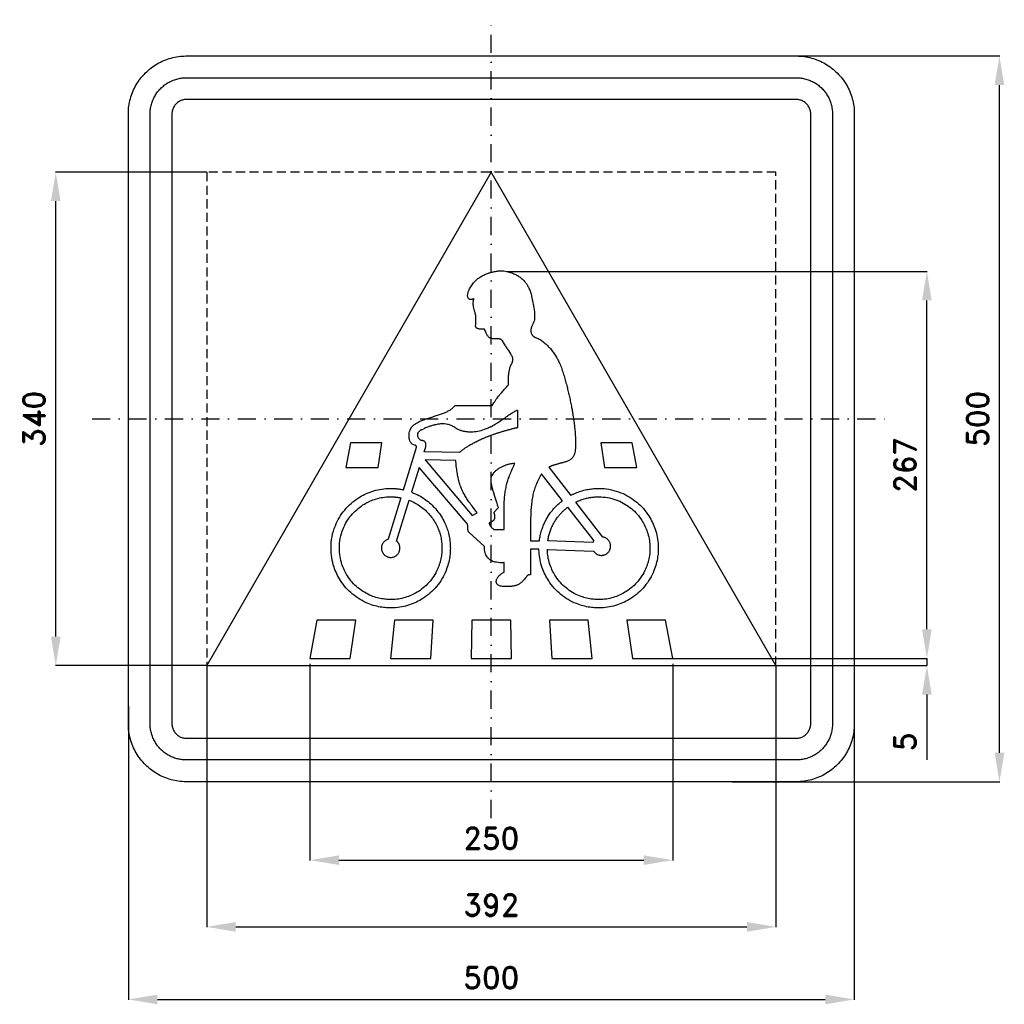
# Model space of a CAD drawing. Header units: millimetres. Extents: x -325 to 353, y -403 to 275.
import ezdxf

# ---------------------------------------------------------------- set-up
doc = ezdxf.new("R2010")
doc.units = ezdxf.units.MM
doc.header["$LTSCALE"] = 5
doc.linetypes.add('ČERCHOVANÁX2', pattern=[2, 1, -0.5, 0, -0.5])
doc.linetypes.add('ČÁRKOVANÁX2', pattern=[1.5, 1, -0.5])
doc.layers.add('Kóty', color=2, linetype='Continuous')
doc.layers.add('Značka', color=7, linetype='Continuous')
doc.styles.get("Standard").update_dxf_attribs({"font": 'romand.shx', "height": 15})
doc.dimstyles.get("Standard").update_dxf_attribs({"dimtxt": 15, "dimasz": 20, "dimexe": 0.18, "dimexo": 0.0625, "dimgap": 7.5, "dimtad": 1, "dimdec": 0, "dimzin": 0, "dimdsep": 46, "dimtxsty": 'Standard', "dimcen": 0.09, "dimadec": 0, "dimazin": 0, "dimtfac": 1, "dimtdec": 0, "dimtofl": 0, "dimtmove": 0, "dimatfit": 3, "dimfxl": 1, "dimtolj": 1, "dimtzin": 0, "dimarcsym": 0})

# ---------------------------------------------------------------- blocks, each defined once
blk = doc.blocks.new('*D0')
at = {"layer": 'Defpoints', "color": 0, "transparency": 16777216}
for p in [(151.8, 250), (350, 250), (165.85, -250)]:
    blk.add_point(p, dxfattribs=at)
at = {"layer": 'Kóty', "color": 0, "lineweight": -2, "transparency": 16777216}
for p, q in [((151.86, 250), (350.18, 250)), ((350, -230), (350, 230)), ((165.91, -250), (350.18, -250))]:
    blk.add_line(p, q, dxfattribs=at)
at = {"layer": 'Kóty', "color": 0, "transparency": 16777216}
for points in [[(346.67, 230), (353.33, 230), (350, 250)], [(346.67, -230), (353.33, -230), (350, -250)]]:
    blk.add_solid(points, dxfattribs=at)
at = {"layer": 'Kóty', "color": 0, "transparency": 16777216, "insert": (335, 0), "char_height": 15, "attachment_point": 5, "rotation": 90}
blk.add_mtext('\\A1;500', dxfattribs=at)
blk = doc.blocks.new('*D1')
at = {"layer": 'Defpoints', "color": 0, "transparency": 16777216}
for p in [(-300, 170), (-196, 170), (-196, -170)]:
    blk.add_point(p, dxfattribs=at)
at = {"layer": 'Kóty', "color": 0, "lineweight": -2, "transparency": 16777216}
for p, q in [((-196.06, 170), (-300.18, 170)), ((-300, -150), (-300, 150)), ((-196.06, -170), (-300.18, -170))]:
    blk.add_line(p, q, dxfattribs=at)
at = {"layer": 'Kóty', "color": 0, "transparency": 16777216}
for points in [[(-303.33, 150), (-296.67, 150), (-300, 170)], [(-303.33, -150), (-296.67, -150), (-300, -170)]]:
    blk.add_solid(points, dxfattribs=at)
at = {"layer": 'Kóty', "color": 0, "transparency": 16777216, "insert": (-315, 0), "char_height": 15, "attachment_point": 5, "rotation": 90}
blk.add_mtext('\\A1;340', dxfattribs=at)
blk = doc.blocks.new('*D2')
at = {"layer": 'Defpoints', "color": 0, "transparency": 16777216}
for p in [(147.8, -165), (196, -170), (300, -170)]:
    blk.add_point(p, dxfattribs=at)
at = {"layer": 'Kóty', "color": 0, "lineweight": -2, "transparency": 16777216}
for p, q in [((300, -145), (300, -125)), ((147.86, -165), (300.18, -165)), ((196.06, -170), (300.18, -170)), ((300, -190), (300, -235))]:
    blk.add_line(p, q, dxfattribs=at)
at = {"layer": 'Kóty', "color": 0, "transparency": 16777216}
for points in [[(296.67, -145), (303.33, -145), (300, -165)], [(296.67, -190), (303.33, -190), (300, -170)]]:
    blk.add_solid(points, dxfattribs=at)
at = {"layer": 'Kóty', "color": 0, "transparency": 16777216, "insert": (285, -222.5), "char_height": 15, "attachment_point": 5, "rotation": 90}
blk.add_mtext('\\A1;5', dxfattribs=at)
blk = doc.blocks.new('*D3')
at = {"layer": 'Defpoints', "color": 0, "transparency": 16777216}
for p in [(-196, -170), (196.06, -170), (196.06, -350)]:
    blk.add_point(p, dxfattribs=at)
at = {"layer": 'Kóty', "color": 0, "lineweight": -2, "transparency": 16777216}
for p, q in [((-196, -170.06), (-196, -350.18)), ((196.06, -170.06), (196.06, -350.18)), ((-176, -350), (176.06, -350))]:
    blk.add_line(p, q, dxfattribs=at)
at = {"layer": 'Kóty', "color": 0, "transparency": 16777216}
for points in [[(-176, -346.67), (-176, -353.33), (-196, -350)], [(176.06, -346.67), (176.06, -353.33), (196.06, -350)]]:
    blk.add_solid(points, dxfattribs=at)
at = {"layer": 'Kóty', "color": 0, "transparency": 16777216, "insert": (0.03, -335), "char_height": 15, "attachment_point": 5}
blk.add_mtext('\\A1;392', dxfattribs=at)
blk = doc.blocks.new('*D4')
at = {"layer": 'Defpoints', "color": 0, "transparency": 16777216}
for p in [(-250, -197.83), (250, -210), (250, -400)]:
    blk.add_point(p, dxfattribs=at)
at = {"layer": 'Kóty', "color": 0, "lineweight": -2, "transparency": 16777216}
for p, q in [((-250, -197.89), (-250, -400.18)), ((250, -210.06), (250, -400.18)), ((-230, -400), (230, -400))]:
    blk.add_line(p, q, dxfattribs=at)
at = {"layer": 'Kóty', "color": 0, "transparency": 16777216}
for points in [[(-230, -396.67), (-230, -403.33), (-250, -400)], [(230, -396.67), (230, -403.33), (250, -400)]]:
    blk.add_solid(points, dxfattribs=at)
at = {"layer": 'Kóty', "color": 0, "transparency": 16777216, "insert": (0, -385), "char_height": 15, "attachment_point": 5}
blk.add_mtext('\\A1;500', dxfattribs=at)
blk = doc.blocks.new('*D5')
at = {"layer": 'Defpoints', "color": 0, "transparency": 16777216}
for p in [(10.53, 101.6), (300, 101.6), (125, -165)]:
    blk.add_point(p, dxfattribs=at)
at = {"layer": 'Kóty', "color": 0, "lineweight": -2, "transparency": 16777216}
for p, q in [((10.59, 101.6), (300.18, 101.6)), ((300, -145), (300, 81.6)), ((125.06, -165), (300.18, -165))]:
    blk.add_line(p, q, dxfattribs=at)
at = {"layer": 'Kóty', "color": 0, "transparency": 16777216}
for points in [[(296.67, 81.6), (303.33, 81.6), (300, 101.6)], [(296.67, -145), (303.33, -145), (300, -165)]]:
    blk.add_solid(points, dxfattribs=at)
at = {"layer": 'Kóty', "color": 0, "transparency": 16777216, "insert": (285, -31.7), "char_height": 15, "attachment_point": 5, "rotation": 90}
blk.add_mtext('\\A1;267', dxfattribs=at)
blk = doc.blocks.new('*D6')
at = {"layer": 'Defpoints', "color": 0, "transparency": 16777216}
for p in [(-125, -168.65), (125, -168.65), (125, -304.03)]:
    blk.add_point(p, dxfattribs=at)
at = {"layer": 'Kóty', "color": 0, "lineweight": -2, "transparency": 16777216}
for p, q in [((-125, -168.71), (-125, -304.21)), ((125, -168.71), (125, -304.21)), ((-105, -304.03), (105, -304.03))]:
    blk.add_line(p, q, dxfattribs=at)
at = {"layer": 'Kóty', "color": 0, "transparency": 16777216}
for points in [[(-105, -300.7), (-105, -307.36), (-125, -304.03)], [(105, -300.7), (105, -307.36), (125, -304.03)]]:
    blk.add_solid(points, dxfattribs=at)
at = {"layer": 'Kóty', "color": 0, "transparency": 16777216, "insert": (0, -289.03), "char_height": 15, "attachment_point": 5}
blk.add_mtext('\\A1;250', dxfattribs=at)

msp = doc.modelspace()

# ---------------------------------------------------------------- linework, layer by layer
at = {"layer": 'Kóty'}
msp.add_lwpolyline([(300, -165), (300, -170)], dxfattribs=at)
at = {"layer": 'Značka', "color": 5}
for p, q in [((17.65, 5.84), (18.07, 6.04)), ((18.07, 6.04), (18.07, -6.02)), ((-25.22, -5.85), (-24.14, -6.49)), ((15.02, -6.76), (14.75, -6.83)), ((15.28, -6.69), (15.02, -6.76)), ((15.57, -6.62), (15.28, -6.69)), ((15.85, -6.56), (15.57, -6.62)), ((16.22, -6.47), (15.85, -6.56)), ((16.59, -6.38), (16.22, -6.47)), ((16.95, -6.3), (16.59, -6.38)), ((17.31, -6.21), (16.95, -6.3)), ((17.65, -6.13), (17.31, -6.21)), ((18.03, -6.03), (17.98, -6.05)), ((18.07, -6.02), (18.03, -6.03)), ((-48.26, -7.59), (-48.05, -7.5)), ((-48.05, -7.5), (-47.84, -7.4)), ((-47.84, -7.4), (-47.65, -7.32)), ((-47.65, -7.32), (-47.46, -7.24)), ((-47.46, -7.24), (-47.03, -7.05)), ((-47.03, -7.05), (-46.6, -6.86)), ((-5.39, -13.45), (-5.85, -13.65)), ((-4.93, -13.25), (-5.39, -13.45)), ((-4.47, -13.06), (-4.93, -13.25)), ((-3.36, -12.61), (-3.91, -12.83)), ((-2.93, -12.44), (-3.36, -12.61)), ((-2.5, -12.27), (-2.93, -12.44)), ((-2.16, -12.14), (-2.5, -12.27)), ((-1.82, -12), (-2.16, -12.14)), ((-1.39, -11.84), (-1.82, -12)), ((-0.95, -11.68), (-1.39, -11.84)), ((-0.52, -11.52), (-0.95, -11.68)), ((-0.09, -11.36), (-0.52, -11.52)), ((0.43, -11.17), (-0.09, -11.36)), ((0.95, -10.99), (0.43, -11.17)), ((1.38, -10.84), (0.95, -10.99)), ((1.82, -10.69), (1.38, -10.84)), ((2.16, -10.57), (1.82, -10.69)), ((2.51, -10.45), (2.16, -10.57)), ((2.95, -10.31), (2.51, -10.45)), ((3.39, -10.16), (2.95, -10.31)), ((3.82, -10.02), (3.39, -10.16)), ((4.26, -9.88), (3.82, -10.02)), ((4.78, -9.71), (4.26, -9.88)), ((5.31, -9.55), (4.78, -9.71)), ((5.84, -9.38), (5.31, -9.55)), ((6.37, -9.22), (5.84, -9.38)), ((6.8, -9.09), (6.37, -9.22)), ((7.22, -8.96), (6.8, -9.09)), ((7.75, -8.8), (7.22, -8.96)), ((8.29, -8.64), (7.75, -8.8)), ((8.82, -8.49), (8.29, -8.64)), ((9.35, -8.33), (8.82, -8.49)), ((9.99, -8.15), (9.35, -8.33)), ((10.63, -7.97), (9.99, -8.15)), ((11.03, -7.85), (10.63, -7.97)), ((11.44, -7.74), (11.03, -7.85)), ((11.76, -7.65), (11.44, -7.74)), ((12.08, -7.56), (11.76, -7.65)), ((12.48, -7.45), (12.08, -7.56)), ((12.89, -7.33), (12.48, -7.45)), ((13.29, -7.22), (12.89, -7.33)), ((13.69, -7.11), (13.29, -7.22)), ((14, -7.03), (13.69, -7.11)), ((14.3, -6.95), (14, -7.03)), ((14.42, -6.92), (14.3, -6.95)), ((14.54, -6.88), (14.42, -6.92)), ((14.6, -6.87), (14.54, -6.88)), ((14.66, -6.85), (14.6, -6.87)), ((14.7, -6.84), (14.66, -6.85)), ((14.75, -6.83), (14.7, -6.84)), ((-47.57, -14.91), (-47.74, -14.87)), ((-47.41, -14.94), (-47.57, -14.91)), ((-47.3, -14.96), (-47.41, -14.94)), ((-47.19, -14.99), (-47.3, -14.96)), ((-46.33, -22.69), (-45.2, -19.23)), ((-45.2, -19.23), (-45.18, -19.16)), ((-45.18, -19.16), (-45.16, -19.09)), ((-12.24, -16.79), (-12.71, -17.04)), ((-11.39, -16.33), (-11.77, -16.53)), ((-11.01, -16.13), (-11.39, -16.33)), ((-7.48, -14.38), (-7.94, -14.6)), ((-6.67, -14.01), (-7.03, -14.18)), ((-6.3, -13.85), (-6.67, -14.01)), ((-5.85, -13.65), (-6.3, -13.85)), ((-21.92, -23.17), (-46.33, -22.69)), ((-21.78, -23.05), (-21.92, -23.17))]:
    msp.add_line(p, q, dxfattribs=at)
at = {"layer": 'Značka', "color": 6, "linetype": 'ČERCHOVANÁX2', "ltscale": 2.5}
for points in [[(0, -275), (0, 275)], [(-275, 0), (275, 0)]]:
    msp.add_lwpolyline(points, dxfattribs=at)
at = {"layer": 'Značka', "color": 5}
for points in [[(-210, -250), (-210.16, -250), (-210.31, -250, -0.032179), (-215.48, -249.64, -0.035442), (-220.56, -248.58, -0.03627), (-225.46, -246.92, -0.034421), (-230.09, -244.59, -0.033723), (-234.4, -241.71, -0.034086), (-238.28, -238.28, -0.03421), (-241.72, -234.4, -0.03423), (-244.59, -230.09, -0.034042), (-246.91, -225.46, -0.033412), (-248.58, -220.56, -0.034127), (-249.65, -215.48, -0.036744), (-250, -210.31), (-250, -210.16), (-250, -210), (-250, 210), (-250, 210.16), (-250, 210.31, -0.032179), (-249.64, 215.48, -0.035444), (-248.58, 220.55, -0.036265), (-246.92, 225.46, -0.034417), (-244.59, 230.09, -0.033718), (-241.71, 234.4, -0.03408), (-238.28, 238.28, -0.034213), (-234.4, 241.72, -0.034222), (-230.09, 244.59, -0.034048), (-225.46, 246.91, -0.033405), (-220.56, 248.58, -0.034129), (-215.48, 249.65, -0.036741), (-210.31, 250), (-210.16, 250), (-210, 250), (210, 250), (210.16, 250), (210.31, 250, -0.032179), (215.48, 249.64, -0.035443), (220.55, 248.58, -0.036259), (225.46, 246.92, -0.034409), (230.09, 244.59, -0.033719), (234.4, 241.71, -0.034073), (238.28, 238.28, -0.034214), (241.72, 234.4, -0.034226), (244.59, 230.09, -0.03405), (246.91, 225.46, -0.033407), (248.58, 220.55, -0.034128), (249.65, 215.48, -0.036741), (250, 210.31), (250, 210.16), (250, 210), (250, -210), (250, -210.16), (250, -210.31, -0.032179), (249.64, -215.48, -0.035442), (248.58, -220.56, -0.036259), (246.92, -225.46, -0.034412), (244.59, -230.09, -0.033722), (241.71, -234.4, -0.034079), (238.28, -238.28, -0.034208), (234.4, -241.72, -0.034233), (230.09, -244.59, -0.034047), (225.46, -246.91, -0.033418), (220.55, -248.58, -0.034128), (215.48, -249.65, -0.036747), (210.31, -250), (210.16, -250), (210, -250), (-210, -250)], [(-210, -235), (-210.1, -235), (-210.2, -235, -0.032179), (-213.42, -234.77, -0.035442), (-216.6, -234.11, -0.036263), (-219.67, -233.08, -0.034415), (-222.56, -231.62, -0.033719), (-225.25, -229.82, -0.034085), (-227.68, -227.68, -0.034205), (-229.82, -225.25, -0.034229), (-231.62, -222.56, -0.034047), (-233.07, -219.66, -0.033413), (-234.11, -216.6, -0.034127), (-234.78, -213.42, -0.036746), (-235, -210.2), (-235, -210.1), (-235, -210), (-235, 210), (-235, 210.1), (-235, 210.2, -0.032179), (-234.77, 213.42, -0.035448), (-234.11, 216.6, -0.036268), (-233.08, 219.66, -0.034412), (-231.62, 222.56, -0.033722), (-229.82, 225.25, -0.034096), (-227.68, 227.68, -0.034188), (-225.25, 229.82, -0.034226), (-222.56, 231.62, -0.034026), (-219.66, 233.07, -0.033407), (-216.6, 234.11, -0.034138), (-213.42, 234.78, -0.036736), (-210.2, 235), (-210.1, 235), (-210, 235), (210, 235), (210.1, 235), (210.2, 235, -0.032198), (213.42, 234.77, -0.035437), (216.6, 234.11, -0.036248), (219.66, 233.08, -0.0344), (222.56, 231.62, -0.033726), (225.25, 229.82, -0.03409), (227.68, 227.68, -0.034192), (229.82, 225.25, -0.034225), (231.62, 222.56, -0.034034), (233.07, 219.66, -0.033413), (234.11, 216.6, -0.034141), (234.78, 213.42, -0.036734), (235, 210.2), (235, 210.1), (235, 210), (235, -210), (235, -210.1), (235, -210.2, -0.032198), (234.77, -213.42, -0.035432), (234.11, -216.6, -0.036246), (233.08, -219.67, -0.034408), (231.62, -222.56, -0.033723), (229.82, -225.25, -0.034081), (227.68, -227.68, -0.034214), (225.25, -229.82, -0.034229), (222.56, -231.62, -0.034047), (219.66, -233.07, -0.033418), (216.6, -234.11, -0.034127), (213.42, -234.78, -0.036739), (210.2, -235), (210.1, -235), (210, -235), (-210, -235)], [(-210, -220), (210, -220), (210.04, -220), (210.08, -220, 0.032183), (211.37, -219.91, 0.035447), (212.64, -219.65, 0.036274), (213.87, -219.23, 0.034414), (215.02, -218.65, 0.033745), (216.1, -217.93, 0.034097), (217.07, -217.07, 0.034187), (217.93, -216.1, 0.034206), (218.65, -215.02, 0.034029), (219.23, -213.87, 0.033462), (219.65, -212.64, 0.034127), (219.91, -211.37, 0.036765), (220, -210.08), (220, -210.04), (220, -210), (220, 210), (220, 210.04), (220, 210.08, 0.032183), (219.91, 211.37, 0.035493), (219.65, 212.64, 0.036297), (219.23, 213.87, 0.034425), (218.65, 215.02, 0.033754), (217.93, 216.1, 0.034097), (217.07, 217.07, 0.034211), (216.1, 217.93, 0.03418), (215.02, 218.65, 0.034014), (213.87, 219.23, 0.03347), (212.64, 219.65, 0.034124), (211.37, 219.91, 0.036764), (210.08, 220), (210.04, 220), (210, 220), (-210, 220), (-210.04, 220), (-210.08, 220), (-211.37, 219.91), (-212.64, 219.65, 0.036281), (-213.87, 219.23, 0.03442), (-215.02, 218.65, 0.033728), (-216.1, 217.93, 0.034077), (-217.07, 217.07, 0.034234), (-217.93, 216.1, 0.034204), (-218.65, 215.02, 0.034029), (-219.23, 213.87, 0.03342), (-219.65, 212.64, 0.034118), (-219.91, 211.37, 0.03674), (-220, 210.08), (-220, 210.04), (-220, 210), (-220, -210), (-220, -210.04), (-220, -210.08, 0.032174), (-219.91, -211.37, 0.035443), (-219.65, -212.64, 0.036265), (-219.23, -213.87, 0.034414), (-218.65, -215.02, 0.033719), (-217.93, -216.1, 0.034082), (-217.07, -217.07, 0.034218), (-216.1, -217.93, 0.034226), (-215.02, -218.65, 0.03405), (-213.87, -219.23, 0.033407), (-212.64, -219.65, 0.034128), (-211.37, -219.91, 0.036741), (-210.08, -220), (-210.04, -220), (-210, -220)], [(73.9, -47.93), (74.92, -47.95, -0.004774), (75.93, -47.98, -0.043309), (82.74, -48.85, -0.045822), (89.31, -50.92, -0.042867), (95.01, -53.72, -0.040659), (100.16, -57.43, -0.039746), (104.72, -61.82, -0.040815), (108.5, -66.87, -0.033062), (111, -71.33, -0.031692), (112.9, -76.08, -0.035589), (114.34, -81.5, -0.039768), (114.95, -87.06), (114.98, -88.07), (115, -89.09), (114.98, -90.11), (114.95, -91.12, -0.013551), (114.81, -93.12, -0.012667), (114.56, -95.11, -0.030239), (113.58, -99.89, -0.031622), (112.01, -104.52, -0.041538), (109.21, -110.22, -0.040816), (105.51, -115.39, -0.04042), (101.13, -119.96, -0.040913), (96.09, -123.74, -0.032966), (91.63, -126.24, -0.03176), (86.89, -128.15, -0.035721), (81.48, -129.59, -0.039876), (75.93, -130.2, -0.005782), (74.92, -130.23, -0.00193), (73.9, -130.25), (72.9, -130.23, -0.005297), (71.89, -130.2, -0.013477), (69.91, -130.06, -0.012585), (67.94, -129.82, -0.030046), (63.21, -128.85, -0.031415), (58.63, -127.31, -0.041258), (52.98, -124.56, -0.04049), (47.84, -120.91, -0.040067), (43.29, -116.6, -0.04048), (39.51, -111.62, -0.032575), (36.99, -107.23, -0.031358), (35.05, -102.55, -0.035247), (33.57, -97.21, -0.039372), (32.89, -91.72), (32.84, -90.72), (32.81, -89.71), (26.97, -89.71), (26.97, -107.37), (26.92, -107.37), (26.88, -107.37, 0.015259), (26.55, -107.38, 0.019132), (26.22, -107.42, 0.020685), (25.92, -107.48, 0.023447), (25.63, -107.56, 0.025964), (25.36, -107.66, 0.030404), (25.1, -107.8), (24.9, -107.92), (24.73, -108.07), (24.55, -108.25), (24.39, -108.45), (24.37, -108.48), (24.34, -108.52), (24.24, -108.65), (24.15, -108.78), (23.96, -109.02), (23.78, -109.26), (23.36, -109.81), (22.93, -110.36), (22.4, -111, -0.013165), (21.84, -111.62, -0.016499), (21.27, -112.19, -0.019765), (20.67, -112.71, -0.015178), (20.11, -113.13), (19.54, -113.52, -0.016225), (18.67, -114.07, -0.033919), (17.76, -114.52, -0.020184), (17.25, -114.72, -0.014892), (16.73, -114.88, -0.011427), (16.18, -115.01, -0.008882), (15.63, -115.13, -0.0084), (15.02, -115.23, -0.008273), (14.41, -115.32, -0.006693), (13.91, -115.38, -0.006464), (13.4, -115.43, -0.007747), (12.87, -115.46, -0.009886), (12.33, -115.47), (12.24, -115.47), (12.15, -115.47), (9.06, -115.47), (8.69, -115.47), (8.31, -115.46, -0.031614), (7, -115.33, -0.051115), (5.73, -114.98, -0.040204), (5.04, -114.68, -0.052573), (4.42, -114.25, -0.041784), (4.06, -113.89, -0.047321), (3.77, -113.48, -0.046192), (3.57, -113.05, -0.044612), (3.44, -112.59, -0.042603), (3.39, -112.1, -0.036465), (3.42, -111.61, -0.042219), (3.55, -110.95, -0.033964), (3.79, -110.31, -0.037955), (4.22, -109.49, -0.030991), (4.76, -108.73, -0.02935), (5.46, -107.95, -0.02493), (6.24, -107.24, -0.027965), (7.25, -106.49, -0.029834), (8.34, -105.86), (8.61, -105.72), (8.89, -105.59), (8.89, -99.05), (8.53, -99.07), (8.18, -99.09, -0.021871), (5.88, -99.09, -0.033227), (3.6, -98.84, -0.033378), (1.91, -98.46, -0.04255), (0.31, -97.84, -0.041022), (-0.93, -97.12, -0.04629), (-2.02, -96.21, -0.048486), (-2.97, -95.08, -0.044706), (-3.69, -93.79, -0.028065), (-4.08, -92.83, -0.022652), (-4.36, -91.84, -0.028732), (-4.65, -90.3, -0.026207), (-4.77, -88.74), (-4.79, -88.34), (-4.79, -87.93), (-15.38, -78.08), (-15.43, -78.02), (-15.47, -77.96, -0.047196), (-15.75, -77.51, -0.040058), (-15.95, -77.01, -0.031577), (-16.08, -76.5, -0.021676), (-16.15, -75.99), (-16.2, -75.46), (-16.22, -74.93), (-16.23, -74.52), (-16.23, -74.1), (-16.25, -73.62, 0.024952), (-16.3, -73.14), (-16.33, -72.92), (-16.39, -72.71), (-16.47, -72.53), (-16.55, -72.36), (-16.66, -72.19), (-16.77, -72.02), (-16.87, -71.89), (-16.98, -71.76), (-17.1, -71.61), (-17.23, -71.47), (-17.25, -71.44), (-17.27, -71.42), (-49.69, -33.5), (-54.92, -50.53), (-54.22, -50.81), (-53.53, -51.09, -0.032843), (-48.87, -53.36, -0.034216), (-44.56, -56.24, -0.032565), (-40.82, -59.42, -0.031252), (-37.51, -63.04, -0.031122), (-34.61, -67.03, -0.032057), (-32.23, -71.34, -0.025973), (-30.68, -75.03, -0.024782), (-29.5, -78.86, -0.027818), (-28.62, -83.15, -0.031008), (-28.25, -87.51), (-28.23, -88.3), (-28.22, -89.09), (-28.24, -90.11), (-28.27, -91.12, -0.013559), (-28.41, -93.12, -0.01266), (-28.66, -95.11, -0.030233), (-29.64, -99.89, -0.03162), (-31.21, -104.52, -0.041536), (-34.01, -110.22, -0.040812), (-37.71, -115.39, -0.040421), (-42.09, -119.96, -0.040916), (-47.14, -123.74, -0.032969), (-51.59, -126.24, -0.031762), (-56.33, -128.15, -0.035721), (-61.74, -129.59, -0.039876), (-67.29, -130.2, -0.005782), (-68.31, -130.23), (-69.32, -130.25), (-70.34, -130.23, -0.005353), (-71.35, -130.2, -0.013609), (-73.35, -130.06, -0.012697), (-75.33, -129.81, -0.030316), (-80.11, -128.83, -0.031688), (-84.73, -127.26, -0.041617), (-90.42, -124.46, -0.040886), (-95.58, -120.75, -0.040445), (-100.14, -116.36, -0.040635), (-103.92, -111.31, -0.032949), (-106.43, -106.85, -0.032583), (-108.32, -102.1, -0.041763), (-109.92, -95.69, -0.041901), (-110.42, -89.09, -0.050188), (-109.71, -81.22, -0.051326), (-107.43, -73.66, -0.041585), (-104.63, -67.96, -0.040262), (-100.93, -62.79, -0.039726), (-96.55, -58.23, -0.040787), (-91.51, -54.44, -0.033058), (-87.05, -51.94, -0.03175), (-82.31, -50.03, -0.035681), (-76.9, -48.59, -0.039878), (-71.35, -47.98, -0.005767), (-70.34, -47.95), (-69.32, -47.93), (-69.19, -47.93), (-69.05, -47.93), (-68.78, -47.93), (-68.51, -47.94), (-67.84, -47.96), (-67.16, -47.99, -0.005764), (-66.27, -48.04, -0.005707), (-65.39, -48.12, -0.005695), (-64.51, -48.21, -0.005783), (-63.63, -48.32), (-62.93, -48.43), (-62.24, -48.54), (-61.51, -48.68, -0.005327), (-60.78, -48.82), (-60.66, -48.85), (-60.53, -48.88), (-52, -21.08), (-51.98, -21), (-51.95, -20.92, 0.002505), (-51.8, -20.43, 0.012615), (-51.65, -19.93, 0.016724), (-51.59, -19.64, 0.029675), (-51.55, -19.34, 0.02816), (-51.54, -19.15, 0.041548), (-51.56, -18.97, 0.038435), (-51.59, -18.84, 0.045492), (-51.65, -18.72, 0.047018), (-51.73, -18.61, 0.04246), (-51.82, -18.51, 0.041743), (-51.95, -18.42), (-52.09, -18.34), (-52.23, -18.28), (-52.37, -18.23), (-52.6, -18.18), (-52.83, -18.13, -0.069706), (-53.95, -17.72, -0.077849), (-54.9, -17.01, -0.070644), (-55.61, -16.12, -0.045712), (-56.1, -15.08, -0.048969), (-56.55, -13.45, -0.044242), (-56.69, -11.78, -0.05054), (-56.52, -9.74, -0.050435), (-55.94, -7.77, -0.040506), (-55.3, -6.42, -0.049), (-54.43, -5.21, -0.059617), (-52.93, -3.85, -0.031968), (-51.18, -2.76, -0.030388), (-47.65, -1.09, -0.015378), (-44, 0.25, -0.004308), (-40.95, 1.26), (-37.89, 2.24, 0.005555), (-35.07, 3.17, 0.013376), (-32.28, 4.21, 0.020267), (-30.13, 5.16, 0.034232), (-28.1, 6.33, 0.017486), (-27.35, 6.87, 0.01971), (-26.63, 7.46, 0.020284), (-26.07, 8, 0.026617), (-25.57, 8.58, 0.009377), (-25.37, 8.84), (-25.19, 9.1), (0.65, 9.1), (0.78, 9.33), (0.9, 9.56, -0.014784), (1.84, 11.17, -0.012623), (2.86, 12.72, -0.010168), (3.92, 14.2, -0.007851), (5.03, 15.64, -0.006032), (6.2, 17.07, -0.004437), (7.39, 18.48, -0.002424), (8.36, 19.59, -0.001462), (9.35, 20.7), (10.38, 21.87, 0.001012), (11.42, 23.03), (11.6, 23.24), (11.78, 23.44), (11.77, 23.67), (11.77, 23.9), (11.76, 24.34), (11.75, 24.78, -0.003751), (11.75, 25.82, -0.004513), (11.76, 26.86, -0.006621), (11.81, 28.13, -0.007807), (11.88, 29.4, -0.008274), (11.99, 30.57, -0.009457), (12.13, 31.73, -0.007785), (12.27, 32.6, -0.008301), (12.44, 33.47, -0.010328), (12.67, 34.52, -0.01036), (12.95, 35.56, -0.008458), (13.07, 35.95, -0.017267), (13.22, 36.34, -0.014861), (13.35, 36.66, -0.008066), (13.51, 36.98, -0.003678), (13.67, 37.29, -0.001044), (13.84, 37.6, 0.000779), (13.97, 37.85, 0.001556), (14.1, 38.1, 0.006884), (14.25, 38.41, 0.01557), (14.4, 38.73, 0.023753), (14.55, 39.14, 0.020651), (14.66, 39.57, 0.017404), (14.74, 39.97, 0.016241), (14.79, 40.38, 0.01644), (14.82, 40.79, 0.017192), (14.82, 41.21, 0.017379), (14.8, 41.53, 0.025109), (14.76, 41.84, 0.027892), (14.67, 42.19, 0.018054), (14.55, 42.53, 0.034668), (14.01, 43.67, 0.010702), (13.37, 44.75), (12.69, 45.87), (12, 46.99, 0.004119), (11.23, 48.2, 0.003857), (10.45, 49.41), (9.8, 50.38, -0.007771), (9.17, 51.36), (8.44, 52.55, 0.026693), (7.65, 53.71, 0.022278), (7.36, 54.07, 0.041346), (7.02, 54.38, 0.036159), (6.73, 54.59, 0.030583), (6.41, 54.75, 0.026631), (6.08, 54.88, 0.024029), (5.74, 54.97), (5.45, 55.03), (5.17, 55.07), (4.86, 55.09), (4.54, 55.11), (4.49, 55.11), (4.43, 55.11), (4.23, 55.11), (4.02, 55.11), (3.62, 55.1), (3.23, 55.1), (2.37, 55.1, -0.012374), (1.51, 55.12, -0.022837), (0.74, 55.18, -0.039205), (-0.02, 55.35, -0.039788), (-0.62, 55.57, -0.042785), (-1.18, 55.89, -0.045045), (-1.74, 56.35, -0.033385), (-2.23, 56.89, -0.031246), (-2.78, 57.67, -0.019992), (-3.25, 58.5, -0.018268), (-3.85, 59.77, -0.012597), (-4.36, 61.07), (-4.48, 61.38), (-4.6, 61.7), (-4.74, 61.7), (-4.89, 61.7), (-5.17, 61.71), (-5.46, 61.72), (-6.17, 61.73), (-6.88, 61.75, -0.014394), (-7.75, 61.81, -0.027342), (-8.62, 61.94, -0.026244), (-9.13, 62.07, -0.038374), (-9.62, 62.26, -0.039025), (-9.97, 62.45, -0.051863), (-10.27, 62.71, -0.055682), (-10.52, 63.02, -0.054568), (-10.69, 63.37, -0.039072), (-10.78, 63.65, -0.034152), (-10.82, 63.95, -0.036521), (-10.82, 64.39, -0.01237), (-10.78, 64.84), (-10.74, 65.27, 0.004855), (-10.7, 65.69, 0.007622), (-10.66, 66.26, 0.005284), (-10.63, 66.83, 0.004197), (-10.61, 67.41, 0.004043), (-10.61, 67.99, 0.004087), (-10.61, 68.56, 0.004383), (-10.62, 69.14), (-10.63, 69.42), (-10.64, 69.69), (-10.65, 70.07, 0.007597), (-10.68, 70.44, 0.031459), (-10.87, 71.82, 0.018914), (-11.2, 73.17, 0.005288), (-11.51, 74.25, -0.004977), (-11.82, 75.32, -0.014013), (-12.11, 76.47, -0.020864), (-12.32, 77.64, -0.021388), (-12.43, 78.7, -0.020132), (-12.44, 79.77, -0.024175), (-12.35, 81.14, -0.02294), (-12.14, 82.48, -0.003448), (-12.08, 82.75, -0.001111), (-12.02, 83.02), (-12.08, 82.95), (-12.15, 82.87), (-12.29, 82.74), (-12.45, 82.61, -0.033863), (-12.72, 82.45, -0.03017), (-13.02, 82.32, -0.061272), (-13.67, 82.15, -0.069067), (-14.34, 82.15, -0.060919), (-14.86, 82.27, -0.069269), (-15.33, 82.52, -0.074715), (-15.75, 82.92, -0.064874), (-16.05, 83.43, -0.071085), (-16.27, 84.17, -0.04311), (-16.31, 84.96, -0.066424), (-16.01, 86.94, -0.038139), (-15.3, 88.84, -0.042255), (-13.73, 91.75, -0.046068), (-11.68, 94.32, -0.036463), (-9.72, 96.17, -0.0308), (-7.52, 97.74, -0.028068), (-5.14, 99.08, -0.027529), (-2.65, 100.15, -0.019849), (-0.58, 100.82, -0.01564), (1.53, 101.36, -0.022904), (4.16, 101.83, -0.036185), (6.82, 102, -0.052669), (10.53, 101.6, -0.038622), (14.14, 100.53, -0.028801), (16.78, 99.4, -0.036717), (19.24, 97.95, -0.038524), (21.42, 96.21, -0.03748), (23.32, 94.16, -0.030738), (24.67, 92.29, -0.030594), (25.77, 90.27, -0.034617), (26.93, 87.35, -0.02063), (27.76, 84.32, -0.007703), (28.24, 82.17, -0.003465), (28.67, 80, -0.00275), (29, 78.26, -0.006103), (29.3, 76.51, -0.010017), (29.54, 74.82, -0.015286), (29.7, 73.12, -0.010786), (29.75, 71.82, -0.004483), (29.76, 70.5, -0.019881), (29.73, 68.9, -0.058367), (29.45, 67.34, -0.024277), (29.25, 66.77, -0.01344), (29.01, 66.2, -0.00565), (28.69, 65.53, 0.003127), (28.37, 64.86, 0.009723), (28.03, 64.1, 0.01222), (27.73, 63.32, 0.01547), (27.51, 62.7, 0.025207), (27.35, 62.06, 0.033789), (27.25, 61.31, 0.033256), (27.24, 60.56, 0.04515), (27.39, 59.56, 0.047347), (27.71, 58.6, 0.030779), (27.97, 58.07, 0.036308), (28.29, 57.59, 0.033663), (28.64, 57.2, 0.03115), (29.04, 56.85, 0.029083), (29.5, 56.53, 0.021914), (30, 56.25), (30.34, 56.09), (30.69, 55.93), (31.16, 55.75), (31.63, 55.56, -0.047697), (34.23, 54.17, -0.030667), (36.61, 52.37, -0.022097), (38.73, 50.46, -0.022009), (40.66, 48.37, -0.023145), (42.66, 45.84, -0.020099), (44.43, 43.14, -0.016654), (45.85, 40.64, -0.016721), (47.09, 38.06, -0.019572), (48.57, 34.36, -0.012196), (49.81, 30.57, -0.007119), (50.91, 26.79, -0.0044), (51.92, 22.99, -0.003196), (52.79, 19.53, -0.004082), (53.61, 16.06, -0.004845), (54.42, 12.37, -0.004968), (55.16, 8.67, -0.004135), (55.72, 5.57, -0.004018), (56.24, 2.47, -0.005821), (56.83, -1.53, -0.007269), (57.31, -5.54), (57.49, -7.33), (57.65, -9.12), (57.83, -11.36, -0.005444), (57.96, -13.6, -0.00876), (58.04, -16.06, -0.012901), (58.02, -18.51, -0.012204), (57.92, -20.34, -0.013737), (57.72, -22.17, -0.031367), (57.39, -23.99, -0.069236), (56.71, -25.68, -0.052876), (56.02, -26.67, -0.044167), (55.15, -27.51, -0.032011), (54.31, -28.13, -0.024506), (53.41, -28.64, -0.019478), (52.42, -29.1, -0.014975), (51.41, -29.5, -0.009338), (50.57, -29.78, -0.007105), (49.72, -30.04, -0.005369), (48.66, -30.33, -0.001391), (47.61, -30.6, 0.001301), (46.68, -30.85, 0.002887), (45.75, -31.1, 0.003415), (44.94, -31.33, 0.003891), (44.14, -31.57, 0.004693), (43.32, -31.83, 0.005718), (42.51, -32.11, 0.00511), (41.87, -32.34, 0.005385), (41.23, -32.59, 0.006719), (40.56, -32.86, 0.008591), (39.89, -33.16), (39.78, -33.21), (39.66, -33.27), (54.66, -52.72), (54.92, -52.58), (55.18, -52.45, -0.013023), (57.03, -51.55, -0.013694), (58.93, -50.75, -0.013262), (60.78, -50.07, -0.012769), (62.67, -49.49, -0.012822), (64.61, -48.99, -0.013131), (66.57, -48.59, -0.010511), (68.17, -48.33, -0.009961), (69.78, -48.14, -0.01109), (71.53, -47.99, -0.012389), (73.28, -47.94), (73.59, -47.93), (73.9, -47.93)], [(-13.18, -66.62), (-9.85, -64.65), (-10.24, -64.12), (-10.62, -63.6), (-13.03, -60.35, -0.006915), (-15.4, -57.07, -0.012302), (-17.27, -54.28, -0.019494), (-18.97, -51.38, -0.023341), (-20.45, -48.3, -0.023218), (-21.65, -45.1, -0.019391), (-22.53, -42.02, -0.014632), (-23.2, -38.9, -0.014725), (-23.86, -34.71, -0.011581), (-24.31, -30.48), (-24.38, -29.62), (-24.45, -28.76), (-45.59, -28.32), (-13.18, -66.62)], [(8.89, -76.17), (8.89, -75.14), (8.89, -74.12), (8.86, -68.17, -0.00293), (8.85, -62.22, -0.007077), (8.92, -57.95, -0.014439), (9.17, -53.68, -0.017522), (9.61, -49.95, -0.020955), (10.33, -46.26, -0.017372), (11.17, -43.16, -0.013218), (12.2, -40.11, -0.012633), (13.73, -36.23, -0.008858), (15.42, -32.41), (15.78, -31.63), (16.14, -30.85), (15.92, -30.83), (15.71, -30.82, 0.016057), (15.24, -30.82, 0.011938), (14.76, -30.84, 0.025976), (13.39, -31, 0.020095), (12.04, -31.29, 0.025606), (9.98, -31.91, 0.023098), (7.98, -32.72, 0.024889), (5.98, -33.75, 0.02938), (4.09, -34.98, 0.030716), (2.61, -36.19, 0.036961), (1.3, -37.6, 0.047509), (0.3, -39.07, 0.078141), (-0.31, -40.69, 0.066574), (-0.42, -42.25, 0.029345), (-0.24, -43.83, 0.016051), (0.2, -46.07, 0.010542), (0.75, -48.26, 0.006897), (1.45, -50.73, 0.003654), (2.2, -53.18), (2.87, -55.29), (3.54, -57.39), (4.1, -59.14, -0.010954), (4.61, -60.92), (4.67, -61.13), (4.73, -61.35), (1.7, -64.41), (1.78, -64.66), (1.85, -64.91, -0.023705), (2.14, -66.08, -0.041152), (2.28, -67.27, -0.029316), (2.28, -67.89, -0.037317), (2.19, -68.5, -0.030326), (2.08, -68.91, -0.034779), (1.92, -69.3, -0.032888), (1.74, -69.63, -0.032581), (1.51, -69.93, -0.029144), (1.26, -70.2, -0.025008), (0.98, -70.43, -0.024405), (0.62, -70.68, -0.017797), (0.24, -70.9, -0.010398), (-0.08, -71.07, -0.006647), (-0.41, -71.23), (-0.85, -71.43, 0.006698), (-1.28, -71.63), (-1.38, -71.68), (-1.48, -71.73), (-1.46, -71.82), (-1.44, -71.91), (-1.39, -72.1), (-1.34, -72.28, 0.022972), (-1.19, -72.72, 0.021572), (-1, -73.15, 0.025146), (-0.7, -73.67, 0.021144), (-0.36, -74.17, 0.016854), (-0.01, -74.62), (0.38, -75.04), (0.66, -75.33), (0.95, -75.61), (1.22, -75.86), (1.49, -76.09), (1.53, -76.13), (1.57, -76.17), (8.89, -76.17)], [(33.12, -83.92), (33.19, -83.42), (33.26, -82.91, -0.022141), (33.92, -79.48, -0.023306), (34.89, -76.11, -0.021936), (36.03, -73.05, -0.021021), (37.44, -70.09, -0.020554), (39.04, -67.27, -0.021003), (40.87, -64.6, -0.016541), (42.47, -62.57, -0.015716), (44.19, -60.66, -0.017277), (46.14, -58.73, -0.019451), (48.23, -56.95), (48.61, -56.65), (48.99, -56.36), (34.62, -37.98), (34.29, -38.53), (33.96, -39.09, 0.020655), (31.97, -42.77, 0.026735), (30.33, -46.63, 0.025422), (29.15, -50.31, 0.021198), (28.32, -54.09, 0.018533), (27.69, -58.39, 0.012493), (27.33, -62.71, 0.007587), (27.13, -66.87, 0.004579), (27.03, -71.03, 0.003003), (26.98, -76.4), (26.97, -81.78), (26.97, -82.85), (26.97, -83.92), (33.12, -83.92)], [(-65.26, -84.2), (-56.62, -56.06), (-56.02, -56.3), (-55.43, -56.54, -0.032556), (-51.48, -58.52, -0.033913), (-47.83, -61.01, -0.032293), (-44.65, -63.73, -0.030996), (-41.85, -66.84, -0.030882), (-39.39, -70.25, -0.031817), (-37.38, -73.94, -0.025773), (-36.06, -77.09, -0.024582), (-35.07, -80.37, -0.027594), (-34.32, -84.03, -0.030763), (-34.01, -87.74), (-33.99, -88.42), (-33.98, -89.09), (-34, -89.97), (-34.03, -90.84, -0.013569), (-34.15, -92.56, -0.01266), (-34.36, -94.27, -0.03023), (-35.21, -98.38, -0.031624), (-36.55, -102.35, -0.041539), (-38.96, -107.26, -0.040817), (-42.14, -111.71, -0.040425), (-45.91, -115.63, -0.040915), (-50.25, -118.89, -0.032968), (-54.08, -121.04, -0.031761), (-58.15, -122.68, -0.035719), (-62.81, -123.91, -0.039874), (-67.58, -124.44, -0.005781), (-68.45, -124.47), (-69.32, -124.48), (-70.19, -124.47, -0.005352), (-71.07, -124.44, -0.013607), (-72.78, -124.32, -0.012696), (-74.49, -124.1, -0.030314), (-78.59, -123.26, -0.031691), (-82.57, -121.91, -0.041613), (-87.46, -119.5, -0.040886), (-91.9, -116.31, -0.040446), (-95.82, -112.54, -0.040638), (-99.07, -108.19, -0.032958), (-101.22, -104.36, -0.032583), (-102.86, -100.28, -0.041759), (-104.22, -94.76, -0.041901), (-104.66, -89.09, -0.05019), (-104.05, -82.33, -0.051328), (-102.09, -75.83, -0.041586), (-99.68, -70.92, -0.04026), (-96.5, -66.48, -0.039721), (-92.73, -62.56, -0.040787), (-88.39, -59.3, -0.03306), (-84.57, -57.15, -0.031751), (-80.49, -55.51, -0.035682), (-75.84, -54.27, -0.039878), (-71.07, -53.74, -0.005781), (-70.19, -53.72), (-69.32, -53.7), (-69.21, -53.7), (-69.1, -53.7), (-68.89, -53.7), (-68.67, -53.71), (-68.12, -53.72), (-67.58, -53.74, -0.005386), (-66.87, -53.79, -0.005371), (-66.15, -53.84, -0.005317), (-65.44, -53.91, -0.005417), (-64.73, -54), (-64.17, -54.07), (-63.61, -54.16), (-63.02, -54.26), (-62.44, -54.37), (-62.33, -54.39), (-62.23, -54.42), (-70.98, -82.95), (-71.1, -82.98), (-71.22, -83.02, 0.035629), (-72.03, -83.33, 0.037119), (-72.79, -83.76, 0.035181), (-73.44, -84.24, 0.03373), (-74.03, -84.82, 0.03341), (-74.54, -85.46, 0.03417), (-74.96, -86.16, 0.027928), (-75.24, -86.76, 0.027465), (-75.45, -87.39, 0.035052), (-75.62, -88.23, 0.034969), (-75.68, -89.09, 0.049751), (-75.57, -90.31, 0.051558), (-75.22, -91.48, 0.041937), (-74.78, -92.36, 0.040355), (-74.21, -93.16, 0.039665), (-73.53, -93.86, 0.040562), (-72.75, -94.45, 0.033114), (-72.06, -94.84, 0.032671), (-71.33, -95.13, 0.041833), (-70.34, -95.38, 0.042019), (-69.32, -95.46, 0.050339), (-68.11, -95.35, 0.05142), (-66.94, -94.99, 0.041684), (-66.06, -94.56, 0.04035), (-65.26, -93.99, 0.03972), (-64.56, -93.31, 0.040492), (-63.97, -92.53, 0.033078), (-63.58, -91.84, 0.032511), (-63.29, -91.1, 0.041661), (-63.04, -90.11, 0.042592), (-62.97, -89.09, 0.029186), (-63, -88.4, 0.028595), (-63.11, -87.72, 0.022966), (-63.26, -87.18, 0.023051), (-63.45, -86.65, 0.022794), (-63.68, -86.15, 0.023122), (-63.96, -85.67, 0.018083), (-64.21, -85.31, 0.017254), (-64.48, -84.97, 0.0189), (-64.79, -84.62, 0.021244), (-65.13, -84.31), (-65.19, -84.25), (-65.26, -84.2)], [(73.9, -53.7), (74.77, -53.72, -0.004746), (75.65, -53.74, -0.043308), (81.5, -54.5, -0.04582), (87.15, -56.27, -0.042868), (92.05, -58.68, -0.04066), (96.48, -61.87, -0.03975), (100.4, -65.64, -0.040813), (103.65, -69.99, -0.033056), (105.8, -73.82, -0.031689), (107.44, -77.91, -0.035591), (108.67, -82.57, -0.039762), (109.2, -87.34), (109.22, -88.22), (109.24, -89.09), (109.22, -89.97), (109.2, -90.84, -0.01356), (109.07, -92.56), (108.86, -94.27, -0.030226), (108.02, -98.38, -0.031624), (106.67, -102.35, -0.041541), (104.26, -107.26, -0.040819), (101.08, -111.71, -0.04042), (97.32, -115.63, -0.040917), (92.98, -118.89, -0.032968), (89.15, -121.04, -0.03176), (85.07, -122.68, -0.035718), (80.42, -123.91, -0.039875), (75.65, -124.44, -0.00578), (74.77, -124.47), (73.9, -124.48), (73.04, -124.47, -0.005284), (72.18, -124.44, -0.013415), (70.49, -124.32, -0.012519), (68.8, -124.11, -0.029903), (64.75, -123.29, -0.031262), (60.83, -121.98, -0.041066), (55.98, -119.63, -0.040298), (51.58, -116.52, -0.039869), (47.68, -112.85, -0.040283), (44.42, -108.6, -0.032397), (42.25, -104.86, -0.031175), (40.57, -100.86, -0.035045), (39.27, -96.3, -0.039181), (38.65, -91.62), (38.61, -90.76), (38.57, -89.91), (70.48, -91.16), (70.53, -91.24), (70.58, -91.31, 0.026416), (70.98, -91.83, 0.027638), (71.43, -92.3, 0.026604), (71.9, -92.71, 0.025671), (72.4, -93.06, 0.02572), (72.95, -93.37, 0.026514), (73.52, -93.62, 0.021462), (74, -93.79, 0.020362), (74.5, -93.91, 0.022865), (75.04, -94, 0.025482), (75.6, -94.04), (75.69, -94.04), (75.8, -94.04), (75.95, -94.04), (76.11, -94.03, 0.013585), (76.42, -94.01, 0.012726), (76.73, -93.97, 0.030335), (77.46, -93.82, 0.031743), (78.18, -93.58, 0.041636), (79.06, -93.15, 0.040871), (79.86, -92.57, 0.040421), (80.56, -91.89, 0.040616), (81.15, -91.11, 0.032978), (81.53, -90.42, 0.032604), (81.83, -89.69, 0.041776), (82.07, -88.7, 0.04195), (82.15, -87.68, 0.045815), (82.06, -86.57, 0.046545), (81.77, -85.5, 0.037606), (81.41, -84.68, 0.036606), (80.93, -83.93, 0.036061), (80.36, -83.25, 0.036859), (79.7, -82.66, 0.029616), (79.12, -82.25, 0.028397), (78.49, -81.91, 0.031764), (77.78, -81.62, 0.035887), (77.03, -81.43), (76.9, -81.41), (76.76, -81.39), (58.24, -57.36), (58.45, -57.26), (58.67, -57.15, -0.012282), (60.19, -56.47, -0.012917), (61.74, -55.86, -0.012502), (63.26, -55.34, -0.012051), (64.79, -54.89, -0.012097), (66.37, -54.51, -0.01237), (67.96, -54.2, -0.009885), (69.26, -54, -0.009388), (70.57, -53.86, -0.010429), (71.98, -53.75, -0.011653), (73.4, -53.71), (73.65, -53.7), (73.9, -53.7)], [(38.92, -84.09), (38.98, -83.66), (39.05, -83.24, -0.021755), (39.65, -80.35, -0.022878), (40.5, -77.52, -0.021552), (41.5, -74.94, -0.020633), (42.71, -72.46, -0.020195), (44.08, -70.09, -0.020634), (45.65, -67.84, -0.016259), (47.01, -66.14, -0.015463), (48.48, -64.52, -0.017), (50.13, -62.9, -0.019122), (51.9, -61.4), (52.22, -61.15), (52.54, -60.9), (70.6, -84), (70.59, -84.02), (70.58, -84.03), (70.51, -84.14), (70.44, -84.25), (70.38, -84.35), (70.31, -84.46), (70.25, -84.57), (70.19, -84.68), (70.14, -84.76), (70.1, -84.85), (70.05, -84.95), (70.01, -85.04), (70, -85.06), (69.99, -85.08), (38.92, -84.09)]]:
    msp.add_lwpolyline(points, format="xyb", dxfattribs=at)
at = {"layer": 'Značka', "color": 6, "linetype": 'ČÁRKOVANÁX2', "ltscale": 1.25}
msp.add_lwpolyline([(-196, -170), (196, -170), (196, 170), (-196, 170)], close=True, dxfattribs=at)
at = {"layer": 'Značka', "color": 5}
msp.add_lwpolyline([(-196, -170), (196, -170), (0, 170), (-196, -170)], dxfattribs=at)
for points in [[(-100.3, -33.57), (-78.01, -33.57), (-75.52, -16.56), (-97.1, -16.56)], [(97.1, -16.56), (75.52, -16.56), (78.01, -33.57), (100.3, -33.57)], [(-125, -165), (-97.22, -165), (-93.39, -138.78), (-120.07, -138.78)], [(-69.44, -165), (-41.67, -165), (-40.02, -138.78), (-66.71, -138.78)], [(-13.89, -165), (13.89, -165), (13.34, -138.78), (-13.34, -138.78)], [(66.71, -138.78), (40.02, -138.78), (41.67, -165), (69.44, -165)], [(120.07, -138.78), (93.39, -138.78), (97.22, -165), (125, -165)]]:
    msp.add_lwpolyline(points, close=True, dxfattribs=at)
for centre, radius, start, end in [((-873.61, 1307.98), 1577.52, 303.97447, 304.07457), ((125.18, -168.6), 205.13, 123.31093, 124.08074), ((50.09, -53.85), 67.99, 121.21933, 123.5343), ((32.67, -25.1), 34.39, 116.65364, 121.22423), ((34.27, -27.74), 37.46, 116.32357, 117.02882), ((-14.41, -80.38), 80.25, 112.60717, 113.64511), ((-23.88, -57.59), 55.58, 111.12468, 112.62442), ((-28.63, -44.8), 41.94, 108.14098, 111.35974), ((-31.35, -36.45), 33.15, 104.10618, 108.17881), ((-32.59, -30.48), 27.06, 99.20521, 104.6479), ((-33.27, -26.19), 22.72, 92.7248, 99.22333), ((-33.26, -21.12), 17.65, 86.72481, 93.54789), ((-32.98, -16.44), 12.97, 77.51629, 86.77334), ((-33.01, -16.93), 13.45, 66.39665, 77.86559), ((-35.81, -23.39), 20.5, 58.89263, 66.46209), ((-15.27, 8.27), 17.22, 238.99656, 243.16114), ((-16.25, 25.29), 34.46, 289.46861, 295.58656), ((-21.41, 36.05), 46.4, 295.58983, 300.12356), ((-33.17, 57.23), 70.62, 299.75378, 302.66648), ((-72.62, 118.7), 143.66, 302.68203, 304.11378), ((12.2, 15.87), 22.67, 283.9185, 284.79505), ((-47.74, -11.14), 3.14, 165.64112, 177.88096), ((-47.65, -11.15), 3.23, 177.84159, 189.70674), ((-47.51, -11.19), 3.36, 188.63299, 200.02308), ((-47.65, -11.1), 3.23, 153.8301, 166.69154), ((-47.29, -11.11), 3.59, 200.04764, 210.70188), ((-47.39, -11.23), 3.51, 142.05016, 153.87177), ((-47.14, -11.11), 3.73, 209.47681, 221.61545), ((-47.04, -11.4), 3.89, 134.38753, 143.13157), ((-46.46, -12), 4.73, 127.1644, 134.35271), ((-46, -12.5), 5.4, 121.28354, 127.88535), ((-45.9, -12.67), 5.59, 114.86973, 121.23182), ((-17.46, 3.94), 12.36, 243.15287, 248.14417), ((-16.22, 7.08), 15.74, 248.207, 252.13529), ((-15.4, 9.14), 17.96, 251.67201, 255.39941), ((-15.46, 8.96), 17.77, 255.44077, 259.20325), ((-14.98, 10.91), 19.77, 258.90555, 261.91584), ((-14.09, 17.15), 26.07, 261.89666, 264.18142), ((-13.75, 18.96), 27.91, 263.86837, 266.90659), ((-14.01, 14.52), 23.46, 266.95357, 270.56916), ((-13.91, 14.94), 23.88, 270.32426, 281.37951), ((-14.81, 19.49), 28.52, 281.34999, 290.63626), ((27.05, -89.19), 82.39, 112.07307, 112.4894), ((-47.12, -11.09), 3.75, 221.62421, 233.71132), ((-46.92, -11.03), 3.92, 231.80833, 244.90108), ((-46.8, -10.78), 4.2, 244.94367, 257.13069), ((-47.93, -18.19), 3.28, 66.24205, 77.00583), ((-47.73, -17.72), 2.78, 53.44024, 66.19404), ((-47.51, -17.49), 2.46, 44.15269, 54.27174), ((-47.36, -17.36), 2.26, 33.32022, 44.28909), ((-47.41, -17.42), 2.33, 22.73815, 34.06564), ((-47.78, -17.59), 2.74, 13.16821, 22.84011), ((-51.25, -17.68), 6.25, 347.00568, 352.0493), ((-48.23, -17.75), 3.21, 4.84545, 14.15149), ((-49.96, -17.86), 4.94, 352.01579, 358.40511), ((-48.98, -17.81), 3.97, 357.33818, 4.861), ((3.07, -51.66), 37.88, 123.28339, 124.89974), ((5.86, -55.81), 42.88, 121.92069, 123.35027), ((9.84, -62.11), 50.33, 120.77169, 121.97432), ((16.67, -73.46), 63.58, 119.8739, 120.8263), ((31.42, -98.81), 92.92, 119.16684, 119.97653), ((85.36, -195.58), 203.7, 118.78092, 119.15031), ((30.11, -93.84), 87.93, 118.44417, 118.7938), ((26.17, -86.91), 79.96, 117.32759, 117.71219), ((26.47, -87.48), 80.6, 116.9466, 117.32843), ((22.99, -80.45), 72.75, 116.59246, 117.0151), ((17.4, -69.19), 60.18, 116.1187, 116.62879), ((20.15, -74.99), 66.6, 115.4923, 116.04635), ((38.24, -112.54), 108.29, 115.23956, 115.5799), ((21.89, -77.45), 69.57, 114.56168, 114.97256), ((8.13, -57.91), 45.93, 130.38473, 130.62097), ((1.8, -50.3), 36.04, 128.93734, 130.55869), ((3.19, -52.05), 38.27, 127.38755, 128.91428), ((3.51, -52.35), 38.7, 126.16846, 127.49459), ((2.4, -50.8), 36.79, 124.80318, 126.19779)]:
    msp.add_arc(centre, radius, start, end, dxfattribs=at)

# ---------------------------------------------------------------- dimensions: what is measured, and where the dimension line sits
at = {"layer": 'Kóty'}
for base, p1, p2, picture, middle in [((350, 250), (165.85, -250), (151.8, 250), '*D0', (335, 0)), ((-300, 170), (-196, -170), (-196, 170), '*D1', (-315, 0)), ((300, 101.6), (125, -165), (10.53, 101.6), '*D5', (285, -31.7)), ((300, -170), (147.8, -165), (196, -170), '*D2', (285, -222.5))]:
    dim = msp.add_linear_dim(base=base, p1=p1, p2=p2, angle=90, dimstyle='Standard', dxfattribs=at)
    dim.commit()
    dim.dimension.update_dxf_attribs({"geometry": picture, "text_midpoint": middle})
for base, p1, p2, picture, middle in [((125, -304.03), (-125, -168.65), (125, -168.65), '*D6', (0, -289.03)), ((196.06, -350), (-196, -170), (196.06, -170), '*D3', (0.03, -335)), ((250, -400), (-250, -197.83), (250, -210), '*D4', (0, -385))]:
    dim = msp.add_linear_dim(base=base, p1=p1, p2=p2, dimstyle='Standard', dxfattribs=at)
    dim.commit()
    dim.dimension.update_dxf_attribs({"geometry": picture, "text_midpoint": middle})

doc.saveas('drawing.dxf')
